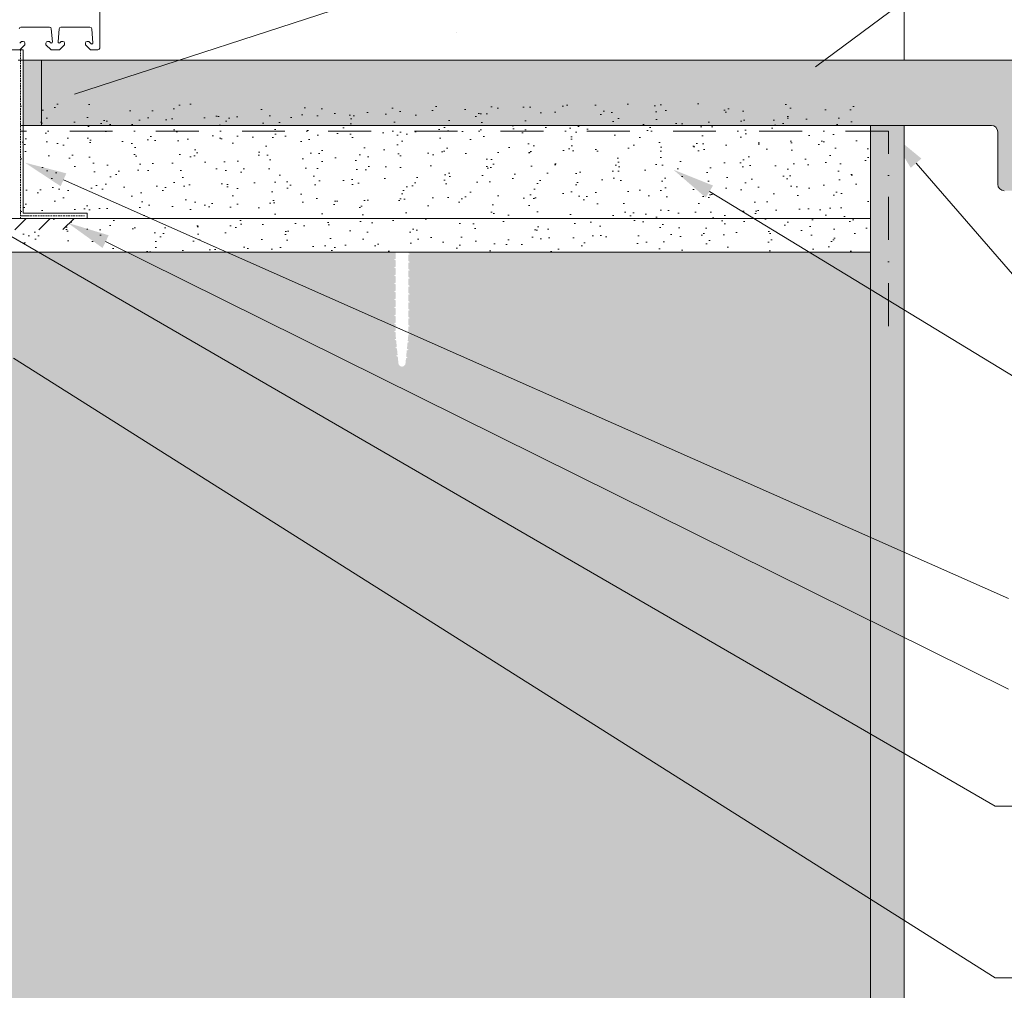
# Model space of a CAD drawing. Header units: millimetres. Extents: x -456324 to -444643, y 41194 to 44766.
# Tile 7 of 23: x -454562 to -454271, y 42950 to 43237. Entities that reach past the tile are written whole.
import ezdxf
from ezdxf.xclip import XClip

# ---------------------------------------------------------------- set-up
doc = ezdxf.new("R2010")
doc.units = ezdxf.units.MM
doc.header["$MEASUREMENT"] = 0
doc.header["$XCLIPFRAME"] = 0
doc.linetypes.add('VÝZTUŽNÁ_SÍŤ', pattern=[25.4, 12.7, -6.35, 0, -6.35])
doc.linetypes.add('ČÁRKOVANÁ', pattern=[0.75, 0.5, -0.25])
for name, color, linetype in [('POHLED ZÁPADNÍ_1_DEK_KÓTY', 7, 'Continuous'), ('POHLED ZÁPADNÍ_1_DEK_Penetrace', 7, 'Continuous'), ('POHLED ZÁPADNÍ_1_DEK_SLABA', 7, 'Continuous'), ('POHLED ZÁPADNÍ_1_DEK_Textilie', 7, 'Continuous'), ('POHLED ZÁPADNÍ_1_DEK_Výztužná síť', 7, 'Continuous'), ('POHLED ZÁPADNÍ_1_DEK_WinDEK', 7, 'Continuous'), ('POHLED ZÁPADNÍ_1_DEK_ŠRAFY', 7, 'Continuous')]:
    doc.layers.add(name, color=color, linetype=linetype)
pattern_1 = [(307.5, (-609810.356, 18817.556), (9.63411885, 0.3149668), [0, -7.6, 0, -8.5, 0, -8.125]), (277.5, (-609810.356, 18817.556), (-14.1107303, 8.8488835), [0, -4.1, 0, -6.85, 0, -2.625]), (237.5, (-609810.356, 18823.706), (-0.02829527, 15.5707093), [0, -2.5, 0, -9, 0, -11.75]), (227.5, (-609810.356, 18823.706), (-4.3883778, 15.030633), [0, -1.25, 0, -5.9, 0, -6.75])]

# ---------------------------------------------------------------- blocks, each defined once
blk = doc.blocks.new('Kresba_1_1', base_point=(-458293.76, 41579.19))
at = {"layer": 'POHLED ZÁPADNÍ_1_DEK_KÓTY', "linetype": 'Continuous', "lineweight": 18}
for points in [[(-454325.42, 43221.69), (-454327.9, 43225.03), (-454336.7, 43215.91)], [(-454545.17, 43213.3), (-454546.46, 43217.26), (-454557.7, 43211.41)], [(-454298.45, 43193.45), (-454295.3, 43196.19), (-454305.08, 43204.25)], [(-454549.96, 43188.01), (-454548.27, 43191.82), (-454560.54, 43194.99)], [(-454359.1, 43184.64), (-454356.94, 43188.2), (-454368.7, 43192.91)], [(-454537.57, 43169.74), (-454535.72, 43173.48), (-454547.84, 43177.16)]]:
    blk.add_hatch(color=6, dxfattribs=at).paths.add_polyline_path(points)
at = {"layer": 'POHLED ZÁPADNÍ_1_DEK_Penetrace', "linetype": 'Continuous', "lineweight": 18}
h = blk.add_hatch(dxfattribs=at)
h.set_pattern_fill('ANSI31_0001', color=22, style=0, pattern_type=2)
h.set_pattern_definition([(45, (-609988.1244, 19746.111), (-3.5355339, 3.5355339), [])])
h.paths.add_polyline_path([(-454619.95, 43178.04), (-454620.47, 43177.87), (-454620.47, 43175.81), (-454619.95, 43175.46), (-454620.47, 43175.29), (-454620.47, 43174.7), (-454542.03, 43175.2), (-454542.13, 43178.49), (-454620.47, 43178.49), (-454620.47, 43178.39)])
at = {"layer": 'POHLED ZÁPADNÍ_1_DEK_ŠRAFY', "linetype": 'Continuous', "lineweight": 18}
for points in [[(-454561.05, 43205.99), (-454555.64, 43205.99), (-454555.64, 43225.36), (-454561.05, 43225.36)], [(-454555.63, 43206), (-454274.61, 43206.01, -0.409528), (-454272.71, 43204.08), (-454272.71, 43188.6, 0.414214), (-454270.77, 43186.66), (-454255.29, 43186.66, 0.414214), (-454253.36, 43188.6), (-454253.36, 43225.36), (-454422, 43225.38), (-454555.63, 43225.37)], [(-454450.86, 43168.49), (-454610.4, 43168.49), (-454610.4, 42907.08), (-454558.45, 42907.08, -0.146838), (-454555.95, 42906.08), (-454555.95, 42900.08, -0.146839), (-454558.45, 42899.08), (-454610.4, 42899.08), (-454610.4, 42603.04), (-454310.4, 42603.04), (-454310.4, 43168.49), (-454447.08, 43168.49), (-454447.08, 43168.22), (-454446.6, 43167.9), (-454447.08, 43167.75), (-454447.08, 43165.86), (-454446.6, 43165.54), (-454447.08, 43165.38), (-454447.08, 43163.49), (-454446.6, 43163.17), (-454447.08, 43163.02), (-454447.08, 43161.12), (-454446.6, 43160.8), (-454447.08, 43160.65), (-454447.08, 43158.76), (-454446.6, 43158.44), (-454447.08, 43158.28), (-454447.08, 43156.39), (-454446.6, 43156.07), (-454447.08, 43155.92), (-454447.08, 43154.02), (-454446.6, 43153.7), (-454447.08, 43153.55), (-454447.08, 43151.66), (-454446.6, 43151.34), (-454447.08, 43151.18), (-454447.08, 43149.29), (-454446.6, 43148.97), (-454447.08, 43148.82), (-454447.08, 43146.92), (-454446.6, 43146.6), (-454447.08, 43146.45), (-454447.08, 43144.56), (-454446.6, 43144.24), (-454447.08, 43144.08), (-454447.26, 43142.22), (-454446.79, 43141.9), (-454447.26, 43141.75), (-454447.31, 43141.76), (-454447.49, 43139.9), (-454447.02, 43139.58), (-454447.49, 43139.42), (-454447.54, 43139.43), (-454447.73, 43137.57), (-454447.25, 43137.25), (-454447.73, 43137.1), (-454447.77, 43137.1), (-454447.93, 43135.56, -0.904988), (-454450.01, 43135.56), (-454450.21, 43137.53), (-454450.26, 43137.54), (-454450.73, 43137.86), (-454450.26, 43138.02), (-454450.45, 43139.94), (-454450.5, 43139.95), (-454450.97, 43140.27), (-454450.5, 43140.43), (-454450.69, 43142.35), (-454450.74, 43142.36), (-454451.21, 43142.68), (-454450.74, 43142.83), (-454450.86, 43144.08), (-454450.86, 43144.75), (-454451.34, 43145.07), (-454450.86, 43145.22), (-454450.86, 43147.12), (-454451.34, 43147.44), (-454450.86, 43147.59), (-454450.86, 43149.48), (-454451.34, 43149.8), (-454450.86, 43149.96), (-454450.86, 43151.85), (-454451.34, 43152.17), (-454450.86, 43152.32), (-454450.86, 43154.22), (-454451.34, 43154.54), (-454450.86, 43154.69), (-454450.86, 43156.58), (-454451.34, 43156.9), (-454450.86, 43157.06), (-454450.86, 43158.95), (-454451.34, 43159.27), (-454450.86, 43159.42), (-454450.86, 43161.32), (-454451.34, 43161.64), (-454450.86, 43161.79), (-454450.86, 43163.68), (-454451.34, 43164), (-454450.86, 43164.16), (-454450.86, 43166.05), (-454451.34, 43166.37), (-454450.86, 43166.52)]]:
    blk.add_hatch(color=3, dxfattribs=at).paths.add_polyline_path(points)
h = blk.add_hatch(dxfattribs=at)
h.set_pattern_fill('AR_SAND_0001', color=3, style=0, pattern_type=2)
h.set_pattern_definition(pattern_1)
h.paths.add_polyline_path([(-454310.4, 42603.04), (-454300.4, 42603.04), (-454300.4, 43214.12), (-454310.4, 43214.12)])
h = blk.add_hatch(dxfattribs=at)
h.set_pattern_fill('AR_SAND_0001', color=3, style=0, pattern_type=2)
h.set_pattern_definition([(307.5, (-609810.356, 4540.522), (9.63411885, 0.3149668), [0, -7.6, 0, -8.5, 0, -8.125]), (277.5, (-609810.356, 4540.522), (-14.1107303, 8.8488835), [0, -4.1, 0, -6.85, 0, -2.625]), (237.5, (-609810.356, 4546.672), (-0.02829527, 15.5707093), [0, -2.5, 0, -9, 0, -11.75]), (227.5, (-609810.356, 4546.672), (-4.3883778, 15.030633), [0, -1.25, 0, -5.9, 0, -6.75])])
h.paths.add_polyline_path([(-454561.99, 43212.42), (-454561.54, 43207.24), (-454561.92, 43207.24), (-454561.62, 43179.27), (-454389.99, 43179.27), (-454389.99, 43178.49), (-454310.4, 43178.49), (-454310.4, 43212.42)])
h = blk.add_hatch(dxfattribs=at)
h.set_pattern_fill('AR_SAND_0001', color=3, style=0, pattern_type=2)
h.set_pattern_definition(pattern_1)
h.paths.add_polyline_path([(-454450.86, 43175.99), (-454450.86, 43177.88), (-454451.34, 43178.2), (-454450.86, 43178.36), (-454450.86, 43178.49), (-454620.4, 43178.49), (-454620.4, 42978.35), (-454610.4, 42978.35), (-454610.4, 43168.49), (-454450.96, 43168.49), (-454451.34, 43168.74), (-454450.86, 43168.89), (-454450.86, 43170.78), (-454451.34, 43171.1), (-454450.86, 43171.26), (-454450.86, 43173.15), (-454451.34, 43173.47), (-454450.86, 43173.62), (-454450.86, 43175.52), (-454451.34, 43175.84)])
h = blk.add_hatch(dxfattribs=at)
h.set_pattern_fill('AR_SAND_0001', color=3, style=0, pattern_type=2)
h.set_pattern_definition(pattern_1)
h.paths.add_polyline_path([(-454447.08, 43168.49), (-454310.4, 43168.49), (-454310.4, 43178.49), (-454447.08, 43178.49), (-454447.08, 43177.69), (-454446.6, 43177.37), (-454447.08, 43177.22), (-454447.08, 43175.32), (-454446.6, 43175), (-454447.08, 43174.85), (-454447.08, 43172.96), (-454446.6, 43172.64), (-454447.08, 43172.48), (-454447.08, 43170.59), (-454446.6, 43170.27), (-454447.08, 43170.12)])
at = {"layer": 'POHLED ZÁPADNÍ_1_DEK_KÓTY', "color": 6, "linetype": 'Continuous', "lineweight": 18}
for p, q in [((-454545.81, 43215.28), (-454274.7, 43303.41)), ((-454326.66, 43223.36), (-454274.7, 43261.91)), ((-454296.87, 43194.82), (-454265.08, 43158.25)), ((-454549.12, 43189.92), (-454269.54, 43065.98)), ((-454358.02, 43186.42), (-454265.08, 43129.91)), ((-454570.73, 43176.74), (-454273.5, 43004.51)), ((-454536.65, 43171.61), (-454269.54, 43039.16)), ((-454563.93, 43137.07), (-454273.5, 42953.74)), ((-454273.5, 43004.51), (-454271.5, 43004.51)), ((-454271.5, 43004.51), (-453948.6, 43004.51)), ((-454273.5, 42953.74), (-454271.5, 42953.74)), ((-454271.5, 42953.74), (-454158.62, 42953.74))]:
    blk.add_line(p, q, dxfattribs=at)
at = {"layer": 'POHLED ZÁPADNÍ_1_DEK_SLABA', "color": 153, "linetype": 'Continuous', "lineweight": 18}
for p, q in [((-454300.4, 43225.33), (-454300.4, 43304.17)), ((-454432.71, 43233.49), (-454432.71, 43233.49)), ((-454562.56, 43228.38), (-454561.06, 43228.38)), ((-454561.05, 43214.09), (-454561.05, 43228.38)), ((-454561.05, 43228.38), (-454561.05, 43214.09)), ((-454562.56, 43225.36), (-454253.36, 43225.33)), ((-454555.63, 43225.36), (-454555.64, 43206.01)), ((-454561.05, 43214.12), (-454561.05, 43180.02)), ((-454274.61, 43206.01), (-454561.77, 43206.01)), ((-454310.4, 43178.49), (-454310.4, 43206.01)), ((-454300.4, 43206.01), (-454300.4, 42603.04)), ((-454272.71, 43188.6), (-454272.71, 43204.08)), ((-454310.4, 43178.49), (-454620.4, 43178.49)), ((-454561.05, 43180.02), (-454542.13, 43180.02)), ((-454542.13, 43180.02), (-454542.13, 43178.49)), ((-454310.4, 43178.49), (-454310.4, 43168.49)), ((-454310.4, 43168.49), (-454610.4, 43168.49)), ((-454310.4, 43168.49), (-454310.4, 42603.04))]:
    blk.add_line(p, q, dxfattribs=at)
for centre, start, end in [((-454274.64, 43204.08), 0, 89.9998), ((-454270.77, 43188.6), 180, 270)]:
    blk.add_arc(centre, 1.93, start, end, dxfattribs=at)
at = {"layer": 'POHLED ZÁPADNÍ_1_DEK_Textilie', "color": 1, "linetype": 'ČÁRKOVANÁ', "lineweight": 18, "flags": 128}
for points in [[(-454561.83, 43228.37), (-454561.87, 43178.54)], [(-454559.71, 43179.2), (-454561.96, 43179.2), (-454542.88, 43179.2)]]:
    blk.add_lwpolyline(points, dxfattribs=at)
at = {"layer": 'POHLED ZÁPADNÍ_1_DEK_Výztužná síť', "color": 1, "linetype": 'VÝZTUŽNÁ_SÍŤ', "lineweight": 18, "flags": 128}
for points in [[(-454305.08, 43204.32), (-454561.77, 43204.32)], [(-454305.08, 43146.62), (-454305.08, 43204.32)]]:
    blk.add_lwpolyline(points, dxfattribs=at)
at = {"layer": 'POHLED ZÁPADNÍ_1_DEK_WinDEK', "color": 7, "linetype": 'Continuous', "lineweight": 18}
for p, q in [((-454538.4, 43228.88), (-454538.4, 43275.63)), ((-454561.72, 43235.08), (-454553.24, 43235.08)), ((-454552.74, 43234.63), (-454552.4, 43230.71)), ((-454550.71, 43230.71), (-454550.36, 43234.63)), ((-454549.87, 43235.08), (-454541.27, 43235.08)), ((-454540.77, 43234.63), (-454540.4, 43230.39)), ((-454564.8, 43228.38), (-454562, 43228.38)), ((-454562, 43228.38), (-454560.5, 43229.88)), ((-454561.54, 43230.82), (-454561.93, 43230.44)), ((-454561, 43230.88), (-454561.4, 43230.88)), ((-454560.5, 43229.88), (-454560.5, 43230.38)), ((-454554.3, 43230.38), (-454554.3, 43229.88)), ((-454554.3, 43229.88), (-454552.8, 43228.38)), ((-454553.41, 43230.88), (-454553.8, 43230.88)), ((-454552.91, 43230.47), (-454553.27, 43230.82)), ((-454552.8, 43228.38), (-454550.3, 43228.38)), ((-454550.3, 43228.38), (-454548.8, 43229.88)), ((-454549.84, 43230.82), (-454550.2, 43230.47)), ((-454549.3, 43230.88), (-454549.7, 43230.88)), ((-454548.8, 43229.88), (-454548.8, 43230.38)), ((-454542.6, 43230.38), (-454542.6, 43229.88)), ((-454542.6, 43229.88), (-454541.1, 43228.38)), ((-454541.71, 43230.88), (-454542.1, 43230.88)), ((-454540.92, 43230.17), (-454541.57, 43230.82)), ((-454541.1, 43228.38), (-454538.9, 43228.38))]:
    blk.add_line(p, q, dxfattribs=at)
for centre, radius, start, end in [((-454561.72, 43234.58), 0.5, 90, 175), ((-454553.24, 43234.58), 0.5, 5, 90), ((-454549.87, 43234.58), 0.5, 90, 175), ((-454541.27, 43234.58), 0.5, 5, 90), ((-454562.07, 43230.58), 0.2, 270, 315), ((-454561.4, 43230.68), 0.2, 90, 135), ((-454561, 43230.38), 0.5, 0, 90), ((-454553.8, 43230.38), 0.5, 90, 180), ((-454553.41, 43230.68), 0.2, 45, 90), ((-454552.7, 43230.68), 0.3, 225, 5), ((-454550.41, 43230.68), 0.3, 175, 315), ((-454549.7, 43230.68), 0.2, 90, 135), ((-454549.3, 43230.38), 0.5, 0, 90), ((-454542.1, 43230.38), 0.5, 90, 180), ((-454541.71, 43230.68), 0.2, 45, 90), ((-454540.7, 43230.39), 0.301, 225, 0), ((-454538.9, 43228.88), 0.5, 270, 0)]:
    blk.add_arc(centre, radius, start, end, dxfattribs=at)

msp = doc.modelspace()

# ---------------------------------------------------------------- block references
at = {"color": 9, "linetype": 'Continuous', "lineweight": 13}
ref = msp.add_blockref('Kresba_1_1', (-458293.76, 41579.19), dxfattribs=at)
XClip(ref).set_block_clipping_path([(-456324.4506340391, 41194.190298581), (-453597.5864013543, 44766.3417775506)])

doc.saveas('drawing.dxf')
